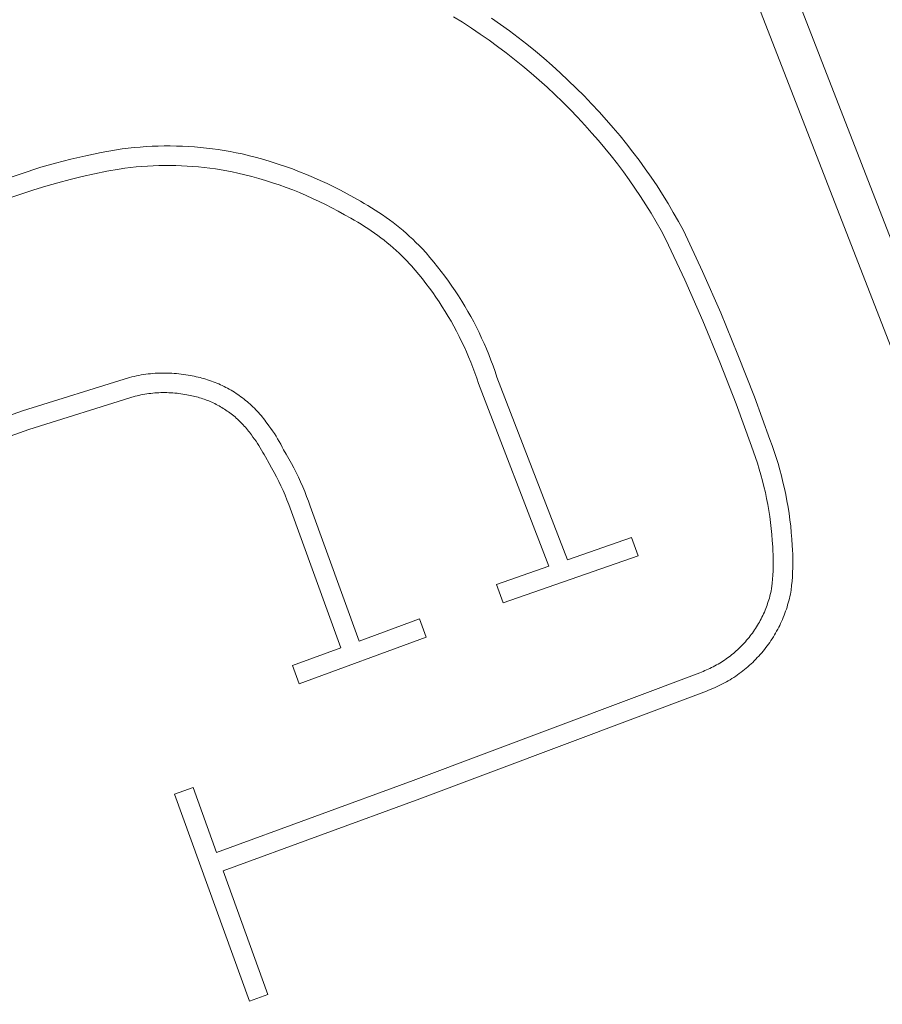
# Model space of a CAD drawing. Extents: x 211930 to 222589, y 569015 to 577578.
# Tile 22 of 95: x 212853 to 212884, y 573550 to 573585. Entities that reach past the tile are written whole.
import ezdxf

# ---------------------------------------------------------------- set-up
doc = ezdxf.new("R2010")
doc.units = 0
doc.layers.add('016 Alles planjaar 2023', color=72, linetype='Continuous', lineweight=20, true_color=0x1e90ff)

msp = doc.modelspace()

# ---------------------------------------------------------------- hatches: boundary and pattern name
at = {"layer": '016 Alles planjaar 2023', "true_color": 0x1e90ff}
h = msp.add_hatch(dxfattribs=at)
h.set_pattern_fill('DQ_CLEAR', color=72, style=0)
h.set_pattern_definition([])
h.paths.add_polyline_path([(212954.881, 573577.085), (212956.034, 573577.566), (212952.862, 573585.172), (212940.094, 573621.19), (212910.371, 573609.394), (212875.339, 573595.137), (212878.578, 573587.179), (212887.788, 573563.483), (212888.495, 573563.741), (212889.103, 573563.964), (212879.879, 573587.696), (212877.164, 573594.368), (212910.893, 573608.095), (212920.727, 573611.998), (212939.26, 573619.352), (212947.787, 573595.298), (212950.12, 573588.271), (212952.44, 573581.604), (212952.67, 573580.943), (212953.365, 573578.946), (212954.219, 573576.809), (212954.881, 573577.085)])
h = msp.add_hatch(dxfattribs=at)
h.set_pattern_fill('DQ_CLEAR', color=72, style=0)
h.set_pattern_definition([])
h.paths.add_polyline_path([(212837.045, 573579.048), (212837.039, 573579.119), (212837.034, 573579.19), (212837.03, 573579.261), (212837.027, 573579.332), (212837.026, 573579.404), (212837.026, 573579.475), (212837.027, 573579.546), (212837.029, 573579.617), (212837.033, 573579.688), (212837.037, 573579.759), (212837.043, 573579.83), (212837.05, 573579.901), (212837.059, 573579.972), (212837.068, 573580.043), (212837.079, 573580.113), (212837.091, 573580.183), (212837.104, 573580.253), (212837.118, 573580.323), (212837.133, 573580.393), (212837.15, 573580.462), (212837.168, 573580.531), (212837.187, 573580.6), (212837.207, 573580.668), (212837.228, 573580.736), (212837.251, 573580.803), (212837.274, 573580.871), (212837.299, 573580.937), (212837.325, 573581.004), (212837.352, 573581.07), (212837.38, 573581.135), (212837.409, 573581.2), (212837.439, 573581.265), (212837.471, 573581.329), (212837.503, 573581.392), (212837.537, 573581.455), (212837.571, 573581.517), (212837.607, 573581.579), (212837.644, 573581.64), (212837.681, 573581.7), (212837.72, 573581.76), (212839.809, 573582.404), (212839.856, 573582.406), (212839.904, 573582.408), (212839.951, 573582.408), (212839.999, 573582.408), (212840.046, 573582.407), (212840.093, 573582.405), (212840.141, 573582.403), (212840.188, 573582.4), (212840.235, 573582.395), (212840.283, 573582.391), (212840.33, 573582.385), (212840.377, 573582.378), (212840.423, 573582.371), (212840.47, 573582.363), (212840.517, 573582.354), (212840.563, 573582.345), (212840.61, 573582.335), (212840.656, 573582.324), (212840.702, 573582.312), (212840.747, 573582.299), (212840.793, 573582.286), (212840.838, 573582.272), (212840.883, 573582.257), (212840.928, 573582.241), (212840.972, 573582.225), (212841.017, 573582.208), (212841.061, 573582.19), (212841.104, 573582.171), (212841.148, 573582.152), (212841.191, 573582.132), (212841.233, 573582.111), (212841.276, 573582.09), (212841.317, 573582.068), (212841.359, 573582.045), (212841.4, 573582.021), (212841.441, 573581.997), (212841.481, 573581.972), (212841.521, 573581.947), (212841.561, 573581.921), (212841.6, 573581.894), (212841.639, 573581.866), (212841.677, 573581.838), (212841.715, 573581.809), (212841.752, 573581.78), (212841.789, 573581.75), (212841.825, 573581.719), (212841.861, 573581.688), (212841.896, 573581.656), (212841.93, 573581.624), (212841.964, 573581.591), (212841.998, 573581.558), (212842.031, 573581.523), (212842.063, 573581.489), (212842.095, 573581.454), (212842.127, 573581.418), (212842.157, 573581.382), (212842.187, 573581.345), (212842.217, 573581.308), (212842.246, 573581.27), (212842.274, 573581.232), (212842.301, 573581.194), (212842.328, 573581.155), (212842.355, 573581.115), (212842.38, 573581.075), (212842.405, 573581.035), (212842.429, 573580.994), (212842.453, 573580.953), (212843.224, 573581.224), (212842.388, 573583.598), (212842.866, 573583.825), (212843.349, 573584.043), (212843.835, 573584.251), (212844.326, 573584.449), (212844.821, 573584.638), (212845.319, 573584.816), (212845.821, 573584.985), (212852.139, 573586.901), (212852.752, 573587.07), (212853.369, 573587.228), (212853.988, 573587.375), (212854.609, 573587.51), (212855.233, 573587.633), (212855.859, 573587.745), (212856.488, 573587.846), (212857.118, 573587.935), (212857.749, 573588.012), (212857.987, 573588.035), (212858.226, 573588.054), (212858.464, 573588.069), (212858.703, 573588.08), (212858.943, 573588.086), (212859.182, 573588.088), (212859.421, 573588.086), (212859.66, 573588.08), (212859.899, 573588.07), (212860.138, 573588.056), (212860.377, 573588.037), (212860.615, 573588.014), (212860.853, 573587.987), (212861.09, 573587.956), (212861.326, 573587.921), (212861.562, 573587.881), (212861.798, 573587.838), (212862.032, 573587.79), (212862.266, 573587.738), (212862.498, 573587.683), (212862.73, 573587.623), (212862.961, 573587.559), (212863.19, 573587.491), (212863.585, 573587.358), (212863.976, 573587.218), (212864.366, 573587.07), (212864.752, 573586.915), (212865.135, 573586.753), (212865.515, 573586.583), (212865.891, 573586.405), (212866.265, 573586.221), (212866.634, 573586.029), (212866.975, 573585.856), (212867.314, 573585.678), (212867.649, 573585.493), (212867.98, 573585.303), (212868.308, 573585.106), (212868.633, 573584.904), (212868.954, 573584.696), (212869.271, 573584.482), (212869.585, 573584.263), (212869.894, 573584.039), (212870.2, 573583.808), (212870.501, 573583.573), (212870.798, 573583.332), (212871.091, 573583.086), (212871.379, 573582.835), (212871.663, 573582.578), (212871.943, 573582.317), (212872.217, 573582.051), (212872.487, 573581.779), (212872.752, 573581.504), (212873.012, 573581.223), (212873.267, 573580.938), (212873.503, 573580.669), (212873.735, 573580.396), (212873.961, 573580.119), (212874.182, 573579.837), (212874.397, 573579.551), (212874.607, 573579.261), (212874.812, 573578.968), (212875.011, 573578.67), (212875.204, 573578.369), (212875.392, 573578.064), (212875.574, 573577.756), (212875.75, 573577.444), (212875.92, 573577.129), (212876.598, 573575.676), (212877.244, 573574.208), (212877.857, 573572.727), (212878.438, 573571.232), (212878.986, 573569.725), (212879.061, 573569.521), (212879.133, 573569.315), (212879.201, 573569.109), (212879.265, 573568.901), (212879.325, 573568.692), (212879.381, 573568.481), (212879.434, 573568.27), (212879.483, 573568.058), (212879.528, 573567.845), (212879.569, 573567.632), (212879.606, 573567.417), (212879.639, 573567.202), (212879.669, 573566.987), (212879.694, 573566.771), (212879.716, 573566.554), (212879.733, 573566.337), (212879.747, 573566.12), (212879.756, 573565.975), (212879.763, 573565.83), (212879.767, 573565.685), (212879.768, 573565.539), (212879.766, 573565.394), (212879.761, 573565.249), (212879.754, 573565.104), (212879.744, 573564.959), (212879.731, 573564.814), (212879.703, 573564.604), (212879.69, 573564.539), (212879.675, 573564.474), (212879.66, 573564.409), (212879.643, 573564.345), (212879.626, 573564.28), (212879.607, 573564.216), (212879.587, 573564.153), (212879.566, 573564.09), (212879.545, 573564.027), (212879.522, 573563.964), (212879.498, 573563.902), (212879.473, 573563.84), (212879.447, 573563.779), (212879.42, 573563.718), (212879.392, 573563.657), (212879.363, 573563.597), (212879.333, 573563.538), (212879.302, 573563.479), (212879.27, 573563.42), (212879.237, 573563.362), (212879.203, 573563.305), (212879.168, 573563.248), (212879.132, 573563.192), (212879.095, 573563.136), (212879.058, 573563.081), (212879.019, 573563.027), (212878.98, 573562.973), (212878.939, 573562.92), (212878.898, 573562.868), (212878.856, 573562.816), (212878.813, 573562.766), (212878.769, 573562.715), (212878.725, 573562.666), (212878.679, 573562.617), (212878.633, 573562.569), (212878.586, 573562.522), (212878.538, 573562.476), (212878.489, 573562.43), (212878.44, 573562.385), (212878.39, 573562.341), (212878.339, 573562.298), (212878.288, 573562.256), (212878.235, 573562.214), (212878.182, 573562.174), (212878.129, 573562.134), (212878.075, 573562.096), (212878.02, 573562.058), (212877.964, 573562.021), (212877.908, 573561.985), (212877.852, 573561.95), (212877.794, 573561.916), (212877.736, 573561.883), (212877.678, 573561.85), (212877.619, 573561.819), (212877.56, 573561.789), (212877.5, 573561.76), (212877.439, 573561.732), (212877.379, 573561.705), (212877.317, 573561.678), (212877.256, 573561.653), (212877.194, 573561.629), (212877.131, 573561.606), (212866.865, 573557.744), (212859.822, 573555.167), (212858.981, 573557.489), (212858.323, 573557.251), (212861.007, 573549.836), (212861.665, 573550.074), (212860.06, 573554.509), (212867.109, 573557.088), (212877.373, 573560.949), (212877.447, 573560.976), (212877.52, 573561.005), (212877.593, 573561.034), (212877.665, 573561.065), (212877.736, 573561.098), (212877.807, 573561.131), (212877.878, 573561.165), (212877.948, 573561.201), (212878.017, 573561.238), (212878.086, 573561.276), (212878.154, 573561.315), (212878.221, 573561.355), (212878.288, 573561.397), (212878.354, 573561.439), (212878.42, 573561.483), (212878.484, 573561.528), (212878.548, 573561.573), (212878.611, 573561.62), (212878.673, 573561.668), (212878.735, 573561.717), (212878.795, 573561.767), (212878.855, 573561.818), (212878.914, 573561.87), (212878.972, 573561.923), (212879.029, 573561.976), (212879.085, 573562.031), (212879.141, 573562.087), (212879.195, 573562.144), (212879.248, 573562.201), (212879.301, 573562.26), (212879.352, 573562.319), (212879.403, 573562.379), (212879.452, 573562.44), (212879.501, 573562.502), (212879.548, 573562.565), (212879.594, 573562.628), (212879.64, 573562.692), (212879.684, 573562.757), (212879.727, 573562.823), (212879.769, 573562.889), (212879.81, 573562.956), (212879.849, 573563.024), (212879.888, 573563.092), (212879.926, 573563.161), (212879.962, 573563.231), (212879.997, 573563.301), (212880.031, 573563.372), (212880.064, 573563.443), (212880.095, 573563.515), (212880.126, 573563.588), (212880.155, 573563.661), (212880.183, 573563.734), (212880.209, 573563.808), (212880.235, 573563.882), (212880.259, 573563.957), (212880.282, 573564.032), (212880.304, 573564.108), (212880.324, 573564.183), (212880.343, 573564.259), (212880.361, 573564.336), (212880.378, 573564.413), (212880.393, 573564.49), (212880.407, 573564.567), (212880.425, 573564.726), (212880.439, 573564.885), (212880.451, 573565.045), (212880.46, 573565.205), (212880.465, 573565.365), (212880.467, 573565.525), (212880.467, 573565.685), (212880.463, 573565.844), (212880.456, 573566.004), (212880.446, 573566.164), (212880.431, 573566.393), (212880.413, 573566.622), (212880.39, 573566.85), (212880.363, 573567.078), (212880.332, 573567.305), (212880.297, 573567.532), (212880.257, 573567.758), (212880.214, 573567.983), (212880.167, 573568.207), (212880.115, 573568.431), (212880.06, 573568.654), (212880, 573568.875), (212879.937, 573569.096), (212879.87, 573569.315), (212879.798, 573569.533), (212879.723, 573569.75), (212879.644, 573569.965), (212879.09, 573571.487), (212878.503, 573572.997), (212877.883, 573574.493), (212877.231, 573575.976), (212876.546, 573577.444), (212876.369, 573577.771), (212876.186, 573578.095), (212875.998, 573578.416), (212875.803, 573578.732), (212875.602, 573579.045), (212875.395, 573579.355), (212875.183, 573579.66), (212874.965, 573579.961), (212874.741, 573580.258), (212874.511, 573580.551), (212874.277, 573580.84), (212874.036, 573581.124), (212873.791, 573581.403), (212873.528, 573581.697), (212873.26, 573581.986), (212872.987, 573582.27), (212872.708, 573582.55), (212872.425, 573582.824), (212872.137, 573583.094), (212871.845, 573583.358), (212871.547, 573583.617), (212871.246, 573583.871), (212870.939, 573584.119), (212870.629, 573584.362), (212870.314, 573584.599), (212869.995, 573584.831), (212869.672, 573585.057), (212869.344, 573585.277), (212869.014, 573585.492), (212868.679, 573585.7), (212868.341, 573585.903), (212867.999, 573586.099), (212867.653, 573586.29), (212867.305, 573586.474), (212866.953, 573586.652), (212866.572, 573586.85), (212866.187, 573587.04), (212865.799, 573587.223), (212865.407, 573587.398), (212865.012, 573587.565), (212864.613, 573587.725), (212864.212, 573587.878), (212863.808, 573588.022), (212863.401, 573588.159), (212863.16, 573588.231), (212862.917, 573588.298), (212862.673, 573588.361), (212862.428, 573588.42), (212862.182, 573588.474), (212861.935, 573588.524), (212861.688, 573588.57), (212861.439, 573588.612), (212861.19, 573588.649), (212860.94, 573588.682), (212860.69, 573588.71), (212860.439, 573588.734), (212860.188, 573588.754), (212859.937, 573588.769), (212859.685, 573588.78), (212859.433, 573588.786), (212859.181, 573588.788), (212858.93, 573588.786), (212858.678, 573588.779), (212858.426, 573588.768), (212858.175, 573588.752), (212857.924, 573588.732), (212856.95, 573588.619), (212856.23, 573588.515), (212855.511, 573588.395), (212854.795, 573588.261), (212854.083, 573588.113), (212853.373, 573587.949), (212846.509, 573585.961), (212841.863, 573584.289), (212835.102, 573581.743), (212831.297, 573580.3), (212831.084, 573580.218), (212830.873, 573580.132), (212830.663, 573580.043), (212830.455, 573579.95), (212830.248, 573579.853), (212830.043, 573579.753), (212829.84, 573579.65), (212829.638, 573579.543), (212829.439, 573579.432), (212829.241, 573579.318), (212829.045, 573579.201), (212828.852, 573579.08), (212828.66, 573578.956), (212828.471, 573578.829), (212828.284, 573578.698), (212828.099, 573578.565), (212827.916, 573578.428), (212827.736, 573578.288), (212827.558, 573578.145), (212827.383, 573577.999), (212827.211, 573577.85), (212827.04, 573577.698), (212826.873, 573577.543), (212826.708, 573577.385), (212826.546, 573577.224), (212826.387, 573577.061), (212826.111, 573576.777), (212825.841, 573576.489), (212825.575, 573576.196), (212825.314, 573575.899), (212825.059, 573575.597), (212824.809, 573575.29), (212824.564, 573574.979), (212824.325, 573574.664), (212824.092, 573574.345), (212823.864, 573574.022), (212823.641, 573573.695), (212823.424, 573573.364), (212823.213, 573573.03), (212823.008, 573572.692), (212822.809, 573572.35), (212822.616, 573572.005), (212822.429, 573571.656), (212822.248, 573571.305), (212822.073, 573570.95), (212821.938, 573570.655), (212821.807, 573570.359), (212821.682, 573570.059), (212821.562, 573569.758), (212821.447, 573569.455), (212821.337, 573569.15), (212821.233, 573568.843), (212821.134, 573568.534), (212821.04, 573568.224), (212820.951, 573567.912), (212820.868, 573567.599), (212820.791, 573567.284), (212820.718, 573566.968), (212820.651, 573566.65), (212820.59, 573566.332), (212820.534, 573566.013), (212820.484, 573565.692), (212820.439, 573565.371), (212820.399, 573565.049), (212820.365, 573564.727), (212820.337, 573564.404), (212820.314, 573564.081), (212820.297, 573563.757), (212820.285, 573563.433), (212820.279, 573563.109), (212820.279, 573562.784), (212820.284, 573562.46), (212820.294, 573562.136), (212820.31, 573561.812), (212820.332, 573561.489), (212820.359, 573561.166), (212820.392, 573560.843), (212820.442, 573560.402), (212820.501, 573559.963), (212820.569, 573559.525), (212820.646, 573559.088), (212820.731, 573558.653), (212820.826, 573558.219), (212820.929, 573557.788), (212820.997, 573557.514), (212821.07, 573557.242), (212821.148, 573556.971), (212821.23, 573556.701), (212821.317, 573556.433), (212821.408, 573556.166), (212821.504, 573555.901), (212821.605, 573555.638), (212821.71, 573555.376), (212821.82, 573555.116), (212821.934, 573554.858), (212822.053, 573554.602), (212822.176, 573554.349), (212822.303, 573554.097), (212822.435, 573553.848), (212822.571, 573553.601), (212822.711, 573553.356), (212822.855, 573553.114), (212823.004, 573552.874), (212823.157, 573552.637), (212823.313, 573552.403), (212823.474, 573552.171), (212823.639, 573551.942), (212823.808, 573551.716), (212823.98, 573551.493), (212824.157, 573551.273), (212824.337, 573551.056), (212824.521, 573550.842), (212824.708, 573550.632), (212824.899, 573550.424), (212825.094, 573550.22), (212825.292, 573550.02), (212825.494, 573549.823), (212825.699, 573549.629), (212825.976, 573549.353), (212826.258, 573549.082), (212826.545, 573548.816), (212826.836, 573548.555), (212827.132, 573548.298), (212827.432, 573548.047), (212827.736, 573547.801), (212828.044, 573547.56), (212828.356, 573547.324), (212828.673, 573547.094), (212828.993, 573546.869), (212829.317, 573546.65), (212829.644, 573546.436), (212829.976, 573546.228), (212830.31, 573546.025), (212830.648, 573545.829), (212830.99, 573545.637), (212831.334, 573545.452), (212831.682, 573545.273), (212832.033, 573545.1), (212832.387, 573544.932), (212832.743, 573544.771), (212833.102, 573544.616), (212833.464, 573544.467), (212834.135, 573544.232), (212834.443, 573544.145), (212834.753, 573544.063), (212835.064, 573543.987), (212835.376, 573543.915), (212835.689, 573543.849), (212836.004, 573543.789), (212836.319, 573543.734), (212836.635, 573543.684), (212836.953, 573543.64), (212837.27, 573543.601), (212837.589, 573543.567), (212837.908, 573543.539), (212838.227, 573543.516), (212838.547, 573543.499), (212838.867, 573543.487), (212839.187, 573543.481), (212839.508, 573543.48), (212839.828, 573543.484), (212840.148, 573543.494), (212840.468, 573543.509), (212840.787, 573543.53), (212841.107, 573543.556), (212841.425, 573543.588), (212841.743, 573543.625), (212842.061, 573543.667), (212842.377, 573543.715), (212842.693, 573543.769), (212843.008, 573543.827), (212843.322, 573543.891), (212843.635, 573543.96), (212843.946, 573544.035), (212850.5, 573545.912), (212849.435, 573548.899), (212848.769, 573548.683), (212849.59, 573546.38), (212843.765, 573544.711), (212843.466, 573544.64), (212843.166, 573544.573), (212842.865, 573544.512), (212842.563, 573544.456), (212842.26, 573544.405), (212841.956, 573544.359), (212841.652, 573544.319), (212841.346, 573544.283), (212841.041, 573544.253), (212840.734, 573544.228), (212840.428, 573544.208), (212840.121, 573544.193), (212839.814, 573544.183), (212839.507, 573544.179), (212839.199, 573544.18), (212838.892, 573544.186), (212838.585, 573544.197), (212838.278, 573544.214), (212837.972, 573544.236), (212837.666, 573544.262), (212837.36, 573544.295), (212837.055, 573544.332), (212836.751, 573544.374), (212836.447, 573544.422), (212836.145, 573544.475), (212835.843, 573544.532), (212835.542, 573544.595), (212835.243, 573544.663), (212834.944, 573544.736), (212834.647, 573544.815), (212834.351, 573544.898), (212834.057, 573544.986), (212833.69, 573545.131), (212833.325, 573545.282), (212832.964, 573545.439), (212832.605, 573545.603), (212832.249, 573545.773), (212831.896, 573545.95), (212831.546, 573546.132), (212831.2, 573546.321), (212830.857, 573546.516), (212830.518, 573546.717), (212830.182, 573546.924), (212829.85, 573547.137), (212829.521, 573547.356), (212829.197, 573547.58), (212828.877, 573547.81), (212828.56, 573548.046), (212828.248, 573548.288), (212827.941, 573548.535), (212827.638, 573548.787), (212827.339, 573549.045), (212827.045, 573549.308), (212826.755, 573549.576), (212826.471, 573549.849), (212826.191, 573550.127), (212826.004, 573550.311), (212825.82, 573550.497), (212825.64, 573550.687), (212825.463, 573550.88), (212825.289, 573551.076), (212825.118, 573551.274), (212824.951, 573551.476), (212824.787, 573551.68), (212824.626, 573551.887), (212824.469, 573552.097), (212824.316, 573552.309), (212824.166, 573552.524), (212824.02, 573552.741), (212823.877, 573552.961), (212823.739, 573553.183), (212823.604, 573553.407), (212823.473, 573553.634), (212823.345, 573553.863), (212823.222, 573554.094), (212823.102, 573554.327), (212822.986, 573554.562), (212822.875, 573554.799), (212822.767, 573555.038), (212822.664, 573555.278), (212822.564, 573555.521), (212822.469, 573555.765), (212822.377, 573556.01), (212822.29, 573556.257), (212822.207, 573556.505), (212822.128, 573556.755), (212822.054, 573557.006), (212821.983, 573557.259), (212821.917, 573557.512), (212821.856, 573557.766), (212821.798, 573558.022), (212821.7, 573558.434), (212821.61, 573558.848), (212821.529, 573559.263), (212821.456, 573559.68), (212821.391, 573560.099), (212821.334, 573560.518), (212821.286, 573560.939), (212821.255, 573561.246), (212821.229, 573561.554), (212821.208, 573561.862), (212821.193, 573562.17), (212821.183, 573562.479), (212821.178, 573562.787), (212821.179, 573563.096), (212821.185, 573563.405), (212821.196, 573563.713), (212821.212, 573564.022), (212821.234, 573564.33), (212821.261, 573564.637), (212821.293, 573564.944), (212821.33, 573565.251), (212821.373, 573565.556), (212821.421, 573565.861), (212821.474, 573566.165), (212821.533, 573566.469), (212821.596, 573566.771), (212821.665, 573567.072), (212821.739, 573567.371), (212821.818, 573567.67), (212821.902, 573567.967), (212821.992, 573568.262), (212822.086, 573568.556), (212822.185, 573568.849), (212822.29, 573569.139), (212822.399, 573569.428), (212822.513, 573569.715), (212822.632, 573570), (212822.756, 573570.282), (212822.885, 573570.563), (212823.053, 573570.903), (212823.227, 573571.241), (212823.407, 573571.575), (212823.592, 573571.907), (212823.784, 573572.235), (212823.98, 573572.559), (212824.183, 573572.88), (212824.391, 573573.198), (212824.605, 573573.512), (212824.824, 573573.822), (212825.048, 573574.128), (212825.278, 573574.43), (212825.512, 573574.729), (212825.752, 573575.023), (212825.998, 573575.313), (212826.248, 573575.599), (212826.503, 573575.88), (212826.762, 573576.157), (212827.174, 573576.585), (212827.324, 573576.739), (212827.476, 573576.89), (212827.631, 573577.038), (212827.788, 573577.184), (212827.948, 573577.326), (212828.11, 573577.467), (212828.275, 573577.604), (212828.442, 573577.738), (212828.611, 573577.87), (212828.782, 573577.999), (212828.956, 573578.124), (212829.132, 573578.247), (212829.31, 573578.367), (212829.49, 573578.483), (212829.671, 573578.597), (212829.855, 573578.707), (212830.041, 573578.814), (212830.228, 573578.918), (212830.418, 573579.019), (212830.609, 573579.117), (212830.801, 573579.211), (212830.995, 573579.302), (212831.191, 573579.389), (212831.388, 573579.473), (212831.587, 573579.554), (212835.386, 573580.995), (212836.172, 573578.763), (212837.045, 573579.048)])
h = msp.add_hatch(dxfattribs=at)
h.set_pattern_fill('DQ_CLEAR', color=72, style=0)
h.set_pattern_definition([])
h.paths.add_polyline_path([(212872.394, 573565.651), (212869.869, 573572.195), (212869.801, 573572.399), (212869.729, 573572.601), (212869.655, 573572.803), (212869.576, 573573.003), (212869.494, 573573.202), (212869.409, 573573.399), (212869.321, 573573.595), (212869.229, 573573.789), (212869.133, 573573.981), (212869.035, 573574.172), (212868.933, 573574.362), (212868.828, 573574.549), (212868.72, 573574.735), (212868.609, 573574.919), (212868.494, 573575.1), (212868.377, 573575.28), (212868.256, 573575.458), (212868.132, 573575.634), (212868.006, 573575.807), (212867.876, 573575.979), (212867.743, 573576.148), (212867.608, 573576.315), (212867.47, 573576.479), (212867.329, 573576.641), (212867.185, 573576.801), (212867.077, 573576.913), (212866.967, 573577.022), (212866.855, 573577.13), (212866.742, 573577.236), (212866.626, 573577.339), (212866.509, 573577.441), (212866.39, 573577.541), (212866.269, 573577.638), (212866.147, 573577.734), (212866.023, 573577.827), (212865.897, 573577.918), (212865.77, 573578.007), (212865.641, 573578.094), (212865.511, 573578.178), (212865.379, 573578.26), (212865.246, 573578.34), (212865.112, 573578.418), (212864.976, 573578.493), (212864.743, 573578.628), (212864.507, 573578.759), (212864.269, 573578.886), (212864.029, 573579.009), (212863.787, 573579.127), (212863.542, 573579.24), (212863.295, 573579.349), (212863.047, 573579.454), (212862.797, 573579.554), (212862.545, 573579.65), (212862.291, 573579.741), (212862.035, 573579.827), (212861.778, 573579.909), (212861.52, 573579.986), (212861.26, 573580.058), (212860.999, 573580.126), (212860.737, 573580.189), (212860.526, 573580.233), (212860.314, 573580.274), (212860.101, 573580.31), (212859.888, 573580.344), (212859.674, 573580.373), (212859.46, 573580.399), (212859.245, 573580.421), (212859.03, 573580.439), (212858.815, 573580.454), (212858.6, 573580.465), (212858.384, 573580.472), (212858.168, 573580.476), (212857.952, 573580.475), (212857.737, 573580.471), (212857.521, 573580.464), (212857.306, 573580.452), (212857.09, 573580.437), (212856.875, 573580.419), (212856.661, 573580.396), (212856.447, 573580.37), (212855.686, 573580.239), (212855.141, 573580.125), (212854.599, 573580), (212854.061, 573579.861), (212853.525, 573579.711), (212849.848, 573578.479), (212843.297, 573576.017), (212842.525, 573578.234), (212841.974, 573578.035), (212843.767, 573572.886), (212844.426, 573573.124), (212843.635, 573575.396), (212847.267, 573576.761), (212850.082, 573577.82), (212852.001, 573578.462), (212852.423, 573578.617), (212852.849, 573578.765), (212853.276, 573578.904), (212853.707, 573579.035), (212854.14, 573579.158), (212854.575, 573579.272), (212855.012, 573579.379), (212855.451, 573579.477), (212855.892, 573579.567), (212856.335, 573579.648), (212856.537, 573579.676), (212856.739, 573579.701), (212856.942, 573579.722), (212857.145, 573579.74), (212857.348, 573579.754), (212857.551, 573579.764), (212857.755, 573579.772), (212857.959, 573579.775), (212858.162, 573579.775), (212858.366, 573579.772), (212858.57, 573579.765), (212858.773, 573579.755), (212858.977, 573579.741), (212859.18, 573579.724), (212859.382, 573579.703), (212859.584, 573579.679), (212859.786, 573579.651), (212859.988, 573579.619), (212860.188, 573579.585), (212860.389, 573579.547), (212860.588, 573579.505), (212860.838, 573579.445), (212861.087, 573579.38), (212861.335, 573579.311), (212861.582, 573579.237), (212861.827, 573579.159), (212862.071, 573579.077), (212862.313, 573578.99), (212862.553, 573578.898), (212862.792, 573578.802), (212863.029, 573578.702), (212863.264, 573578.598), (212863.498, 573578.489), (212863.729, 573578.376), (212863.958, 573578.259), (212864.185, 573578.138), (212864.41, 573578.012), (212864.632, 573577.883), (212864.757, 573577.814), (212864.881, 573577.743), (212865.004, 573577.67), (212865.125, 573577.594), (212865.246, 573577.517), (212865.364, 573577.437), (212865.482, 573577.355), (212865.597, 573577.272), (212865.712, 573577.186), (212865.825, 573577.098), (212865.936, 573577.008), (212866.046, 573576.917), (212866.154, 573576.823), (212866.26, 573576.728), (212866.365, 573576.631), (212866.468, 573576.532), (212866.569, 573576.431), (212866.805, 573576.177), (212866.939, 573576.023), (212867.07, 573575.867), (212867.198, 573575.709), (212867.324, 573575.549), (212867.447, 573575.386), (212867.567, 573575.222), (212867.684, 573575.055), (212867.798, 573574.886), (212867.909, 573574.716), (212868.018, 573574.544), (212868.123, 573574.369), (212868.225, 573574.193), (212868.325, 573574.016), (212868.421, 573573.836), (212868.514, 573573.655), (212868.604, 573573.472), (212868.691, 573573.288), (212868.775, 573573.103), (212868.855, 573572.915), (212868.933, 573572.727), (212869.007, 573572.537), (212869.077, 573572.346), (212869.145, 573572.154), (212869.209, 573571.961), (212871.733, 573565.42), (212869.849, 573564.763), (212870.088, 573564.105), (212874.925, 573565.793), (212874.686, 573566.451), (212872.394, 573565.651)])
h = msp.add_hatch(dxfattribs=at)
h.set_pattern_fill('DQ_CLEAR', color=72, style=0)
h.set_pattern_definition([])
h.paths.add_polyline_path([(212856.712, 573572.18), (212852.878, 573570.983), (212849.403, 573569.742), (212846.142, 573568.477), (212845.61, 573570.005), (212844.954, 573569.761), (212846.497, 573565.328), (212847.154, 573565.572), (212846.372, 573567.816), (212849.648, 573569.086), (212853.1, 573570.319), (212856.905, 573571.507), (212856.975, 573571.524), (212857.045, 573571.541), (212857.116, 573571.556), (212857.187, 573571.57), (212857.258, 573571.582), (212857.329, 573571.594), (212857.4, 573571.604), (212857.472, 573571.613), (212857.544, 573571.62), (212857.616, 573571.626), (212857.687, 573571.632), (212857.76, 573571.635), (212857.832, 573571.638), (212857.904, 573571.639), (212857.976, 573571.64), (212858.048, 573571.638), (212858.12, 573571.636), (212858.192, 573571.632), (212858.264, 573571.627), (212858.336, 573571.621), (212858.408, 573571.614), (212858.479, 573571.605), (212858.551, 573571.595), (212858.622, 573571.584), (212858.693, 573571.572), (212858.764, 573571.558), (212858.821, 573571.549), (212858.879, 573571.538), (212858.936, 573571.527), (212858.993, 573571.515), (212859.049, 573571.501), (212859.106, 573571.487), (212859.162, 573571.472), (212859.218, 573571.456), (212859.273, 573571.439), (212859.329, 573571.421), (212859.384, 573571.402), (212859.439, 573571.382), (212859.493, 573571.361), (212859.547, 573571.34), (212859.601, 573571.317), (212859.654, 573571.294), (212859.707, 573571.27), (212859.759, 573571.244), (212859.811, 573571.218), (212859.863, 573571.191), (212859.914, 573571.164), (212859.965, 573571.135), (212860.015, 573571.106), (212860.064, 573571.075), (212860.113, 573571.044), (212860.162, 573571.012), (212860.21, 573570.979), (212860.258, 573570.946), (212860.305, 573570.911), (212860.351, 573570.876), (212860.397, 573570.84), (212860.442, 573570.804), (212860.486, 573570.766), (212860.53, 573570.728), (212860.574, 573570.689), (212860.616, 573570.649), (212860.658, 573570.609), (212860.699, 573570.568), (212860.74, 573570.526), (212860.78, 573570.484), (212860.819, 573570.441), (212860.857, 573570.397), (212860.895, 573570.353), (212860.932, 573570.308), (212860.968, 573570.262), (212861.004, 573570.216), (212861.038, 573570.169), (212861.072, 573570.122), (212861.129, 573570.048), (212861.184, 573569.972), (212861.238, 573569.895), (212861.29, 573569.818), (212861.341, 573569.739), (212861.39, 573569.66), (212861.438, 573569.58), (212861.485, 573569.499), (212861.53, 573569.416), (212861.573, 573569.334), (212861.708, 573569.095), (212861.798, 573568.939), (212861.886, 573568.78), (212861.97, 573568.621), (212862.051, 573568.459), (212862.13, 573568.296), (212862.205, 573568.132), (212862.277, 573567.966), (212862.346, 573567.799), (212862.412, 573567.631), (212864.277, 573562.497), (212862.543, 573561.858), (212862.782, 573561.201), (212867.329, 573562.875), (212867.09, 573563.533), (212864.934, 573562.739), (212863.178, 573567.574), (212863.116, 573567.749), (212863.05, 573567.923), (212862.981, 573568.096), (212862.91, 573568.268), (212862.835, 573568.438), (212862.757, 573568.607), (212862.676, 573568.775), (212862.592, 573568.941), (212862.506, 573569.105), (212862.416, 573569.268), (212862.323, 573569.429), (212862.228, 573569.589), (212862.177, 573569.689), (212862.124, 573569.788), (212862.07, 573569.885), (212862.013, 573569.982), (212861.955, 573570.078), (212861.895, 573570.172), (212861.833, 573570.266), (212861.769, 573570.358), (212861.703, 573570.448), (212861.636, 573570.538), (212861.595, 573570.595), (212861.552, 573570.652), (212861.509, 573570.708), (212861.465, 573570.763), (212861.419, 573570.817), (212861.373, 573570.871), (212861.326, 573570.924), (212861.278, 573570.976), (212861.23, 573571.027), (212861.18, 573571.078), (212861.13, 573571.127), (212861.078, 573571.176), (212861.026, 573571.224), (212860.973, 573571.271), (212860.92, 573571.317), (212860.865, 573571.362), (212860.81, 573571.406), (212860.754, 573571.449), (212860.697, 573571.492), (212860.64, 573571.533), (212860.582, 573571.573), (212860.523, 573571.613), (212860.464, 573571.651), (212860.404, 573571.688), (212860.343, 573571.725), (212860.282, 573571.76), (212860.22, 573571.794), (212860.157, 573571.827), (212860.094, 573571.86), (212860.031, 573571.891), (212859.967, 573571.921), (212859.902, 573571.95), (212859.837, 573571.977), (212859.772, 573572.004), (212859.706, 573572.03), (212859.639, 573572.054), (212859.573, 573572.078), (212859.505, 573572.1), (212859.438, 573572.121), (212859.37, 573572.141), (212859.302, 573572.16), (212859.233, 573572.177), (212859.165, 573572.194), (212859.096, 573572.209), (212859.026, 573572.223), (212858.957, 573572.236), (212858.804, 573572.264), (212858.721, 573572.278), (212858.637, 573572.291), (212858.554, 573572.302), (212858.47, 573572.312), (212858.386, 573572.32), (212858.302, 573572.327), (212858.218, 573572.333), (212858.133, 573572.337), (212858.049, 573572.339), (212857.964, 573572.34), (212857.88, 573572.34), (212857.796, 573572.338), (212857.711, 573572.335), (212857.627, 573572.33), (212857.543, 573572.323), (212857.459, 573572.316), (212857.375, 573572.306), (212857.291, 573572.296), (212857.208, 573572.283), (212857.124, 573572.27), (212857.041, 573572.255), (212856.958, 573572.238), (212856.876, 573572.22), (212856.794, 573572.201), (212856.712, 573572.18)])

# ---------------------------------------------------------------- linework, layer by layer
at = {"layer": '016 Alles planjaar 2023', "color": 14, "true_color": 0x004000}
msp.add_lwpolyline([(212954.881, 573577.085), (212956.034, 573577.566), (212952.862, 573585.172), (212940.094, 573621.19), (212910.371, 573609.394), (212875.339, 573595.137), (212878.578, 573587.179), (212887.788, 573563.483), (212888.495, 573563.741), (212889.103, 573563.964), (212879.879, 573587.696), (212877.164, 573594.368), (212910.893, 573608.095), (212920.727, 573611.998), (212939.26, 573619.352), (212947.787, 573595.298), (212950.12, 573588.271), (212952.44, 573581.604), (212952.67, 573580.943), (212953.365, 573578.946), (212954.219, 573576.809), (212954.881, 573577.085)], close=True, dxfattribs=at)
for points in [[(212868.308, 573585.106), (212868.633, 573584.904), (212868.954, 573584.696), (212869.271, 573584.482), (212869.585, 573584.263), (212869.894, 573584.039), (212870.2, 573583.808), (212870.501, 573583.573), (212870.798, 573583.332), (212871.091, 573583.086), (212871.379, 573582.835), (212871.663, 573582.578), (212871.943, 573582.317), (212872.217, 573582.051), (212872.487, 573581.779), (212872.752, 573581.504), (212873.012, 573581.223), (212873.267, 573580.938), (212873.503, 573580.669), (212873.735, 573580.396), (212873.961, 573580.119), (212874.182, 573579.837), (212874.397, 573579.551), (212874.607, 573579.261), (212874.812, 573578.968), (212875.011, 573578.67), (212875.204, 573578.369), (212875.392, 573578.064), (212875.574, 573577.756), (212875.75, 573577.444), (212875.92, 573577.129), (212876.598, 573575.676), (212877.244, 573574.208), (212877.857, 573572.727), (212878.438, 573571.232), (212878.986, 573569.725), (212879.061, 573569.521), (212879.133, 573569.315), (212879.201, 573569.109), (212879.265, 573568.901), (212879.325, 573568.692), (212879.381, 573568.481), (212879.434, 573568.27), (212879.483, 573568.058), (212879.528, 573567.845), (212879.569, 573567.632), (212879.606, 573567.417), (212879.639, 573567.202), (212879.669, 573566.987), (212879.694, 573566.771), (212879.716, 573566.554), (212879.733, 573566.337), (212879.747, 573566.12), (212879.756, 573565.975), (212879.763, 573565.83), (212879.767, 573565.685), (212879.768, 573565.539), (212879.766, 573565.394), (212879.761, 573565.249), (212879.754, 573565.104), (212879.744, 573564.959), (212879.731, 573564.814), (212879.703, 573564.604), (212879.69, 573564.539), (212879.675, 573564.474), (212879.66, 573564.409), (212879.643, 573564.345), (212879.626, 573564.28), (212879.607, 573564.216), (212879.587, 573564.153), (212879.566, 573564.09), (212879.545, 573564.027), (212879.522, 573563.964), (212879.498, 573563.902), (212879.473, 573563.84), (212879.447, 573563.779), (212879.42, 573563.718), (212879.392, 573563.657), (212879.363, 573563.597), (212879.333, 573563.538), (212879.302, 573563.479), (212879.27, 573563.42), (212879.237, 573563.362), (212879.203, 573563.305), (212879.168, 573563.248), (212879.132, 573563.192), (212879.095, 573563.136), (212879.058, 573563.081), (212879.019, 573563.027), (212878.98, 573562.973), (212878.939, 573562.92), (212878.898, 573562.868), (212878.856, 573562.816), (212878.813, 573562.766), (212878.769, 573562.715), (212878.725, 573562.666), (212878.679, 573562.617), (212878.633, 573562.569), (212878.586, 573562.522), (212878.538, 573562.476), (212878.489, 573562.43), (212878.44, 573562.385), (212878.39, 573562.341), (212878.339, 573562.298), (212878.288, 573562.256), (212878.235, 573562.214), (212878.182, 573562.174), (212878.129, 573562.134), (212878.075, 573562.096), (212878.02, 573562.058), (212877.964, 573562.021), (212877.908, 573561.985), (212877.852, 573561.95), (212877.794, 573561.916), (212877.736, 573561.883), (212877.678, 573561.85), (212877.619, 573561.819), (212877.56, 573561.789), (212877.5, 573561.76), (212877.439, 573561.732), (212877.379, 573561.705), (212877.317, 573561.678), (212877.256, 573561.653), (212877.194, 573561.629), (212877.131, 573561.606), (212866.865, 573557.744), (212859.822, 573555.167), (212858.981, 573557.489), (212858.323, 573557.251), (212861.007, 573549.836), (212861.665, 573550.074), (212860.06, 573554.509), (212867.109, 573557.088), (212877.373, 573560.949), (212877.447, 573560.976), (212877.52, 573561.005), (212877.593, 573561.034), (212877.665, 573561.065), (212877.736, 573561.098), (212877.807, 573561.131), (212877.878, 573561.165), (212877.948, 573561.201), (212878.017, 573561.238), (212878.086, 573561.276), (212878.154, 573561.315), (212878.221, 573561.355), (212878.288, 573561.397), (212878.354, 573561.439), (212878.42, 573561.483), (212878.484, 573561.528), (212878.548, 573561.573), (212878.611, 573561.62), (212878.673, 573561.668), (212878.735, 573561.717), (212878.795, 573561.767), (212878.855, 573561.818), (212878.914, 573561.87), (212878.972, 573561.923), (212879.029, 573561.976), (212879.085, 573562.031), (212879.141, 573562.087), (212879.195, 573562.144), (212879.248, 573562.201), (212879.301, 573562.26), (212879.352, 573562.319), (212879.403, 573562.379), (212879.452, 573562.44), (212879.501, 573562.502), (212879.548, 573562.565), (212879.594, 573562.628), (212879.64, 573562.692), (212879.684, 573562.757), (212879.727, 573562.823), (212879.769, 573562.889), (212879.81, 573562.956), (212879.849, 573563.024), (212879.888, 573563.092), (212879.926, 573563.161), (212879.962, 573563.231), (212879.997, 573563.301), (212880.031, 573563.372), (212880.064, 573563.443), (212880.095, 573563.515), (212880.126, 573563.588), (212880.155, 573563.661), (212880.183, 573563.734), (212880.209, 573563.808), (212880.235, 573563.882), (212880.259, 573563.957), (212880.282, 573564.032), (212880.304, 573564.108), (212880.324, 573564.183), (212880.343, 573564.259), (212880.361, 573564.336), (212880.378, 573564.413), (212880.393, 573564.49), (212880.407, 573564.567), (212880.425, 573564.726), (212880.439, 573564.885), (212880.451, 573565.045), (212880.46, 573565.205), (212880.465, 573565.365), (212880.467, 573565.525), (212880.467, 573565.685), (212880.463, 573565.844), (212880.456, 573566.004), (212880.446, 573566.164), (212880.431, 573566.393), (212880.413, 573566.622), (212880.39, 573566.85), (212880.363, 573567.078), (212880.332, 573567.305), (212880.297, 573567.532), (212880.257, 573567.758), (212880.214, 573567.983), (212880.167, 573568.207), (212880.115, 573568.431), (212880.06, 573568.654), (212880, 573568.875), (212879.937, 573569.096), (212879.87, 573569.315), (212879.798, 573569.533), (212879.723, 573569.75), (212879.644, 573569.965), (212879.09, 573571.487), (212878.503, 573572.997), (212877.883, 573574.493), (212877.231, 573575.976), (212876.546, 573577.444), (212876.369, 573577.771), (212876.186, 573578.095), (212875.998, 573578.416), (212875.803, 573578.732), (212875.602, 573579.045), (212875.395, 573579.355), (212875.183, 573579.66), (212874.965, 573579.961), (212874.741, 573580.258), (212874.511, 573580.551), (212874.277, 573580.84), (212874.036, 573581.124), (212873.791, 573581.403), (212873.528, 573581.697), (212873.26, 573581.986), (212872.987, 573582.27), (212872.708, 573582.55), (212872.425, 573582.824), (212872.137, 573583.094), (212871.845, 573583.358), (212871.547, 573583.617), (212871.246, 573583.871), (212870.939, 573584.119), (212870.629, 573584.362), (212870.314, 573584.599), (212869.995, 573584.831), (212869.672, 573585.057)], [(212852.423, 573578.617), (212852.849, 573578.765), (212853.276, 573578.904), (212853.707, 573579.035), (212854.14, 573579.158), (212854.575, 573579.272), (212855.012, 573579.379), (212855.451, 573579.477), (212855.892, 573579.567), (212856.335, 573579.648), (212856.537, 573579.676), (212856.739, 573579.701), (212856.942, 573579.722), (212857.145, 573579.74), (212857.348, 573579.754), (212857.551, 573579.764), (212857.755, 573579.772), (212857.959, 573579.775), (212858.162, 573579.775), (212858.366, 573579.772), (212858.57, 573579.765), (212858.773, 573579.755), (212858.977, 573579.741), (212859.18, 573579.724), (212859.382, 573579.703), (212859.584, 573579.679), (212859.786, 573579.651), (212859.988, 573579.619), (212860.188, 573579.585), (212860.389, 573579.547), (212860.588, 573579.505), (212860.838, 573579.445), (212861.087, 573579.38), (212861.335, 573579.311), (212861.582, 573579.237), (212861.827, 573579.159), (212862.071, 573579.077), (212862.313, 573578.99), (212862.553, 573578.898), (212862.792, 573578.802), (212863.029, 573578.702), (212863.264, 573578.598), (212863.498, 573578.489), (212863.729, 573578.376), (212863.958, 573578.259), (212864.185, 573578.138), (212864.41, 573578.012), (212864.632, 573577.883), (212864.757, 573577.814), (212864.881, 573577.743), (212865.004, 573577.67), (212865.125, 573577.594), (212865.246, 573577.517), (212865.364, 573577.437), (212865.482, 573577.355), (212865.597, 573577.272), (212865.712, 573577.186), (212865.825, 573577.098), (212865.936, 573577.008), (212866.046, 573576.917), (212866.154, 573576.823), (212866.26, 573576.728), (212866.365, 573576.631), (212866.468, 573576.532), (212866.569, 573576.431), (212866.805, 573576.177), (212866.939, 573576.023), (212867.07, 573575.867), (212867.198, 573575.709), (212867.324, 573575.549), (212867.447, 573575.386), (212867.567, 573575.222), (212867.684, 573575.055), (212867.798, 573574.886), (212867.909, 573574.716), (212868.018, 573574.544), (212868.123, 573574.369), (212868.225, 573574.193), (212868.325, 573574.016), (212868.421, 573573.836), (212868.514, 573573.655), (212868.604, 573573.472), (212868.691, 573573.288), (212868.775, 573573.103), (212868.855, 573572.915), (212868.933, 573572.727), (212869.007, 573572.537), (212869.077, 573572.346), (212869.145, 573572.154), (212869.209, 573571.961), (212871.733, 573565.42), (212869.849, 573564.763), (212870.088, 573564.105), (212874.925, 573565.793), (212874.686, 573566.451), (212872.394, 573565.651), (212872.394, 573565.651), (212869.869, 573572.195), (212869.801, 573572.399), (212869.729, 573572.601), (212869.655, 573572.803), (212869.576, 573573.003), (212869.494, 573573.202), (212869.409, 573573.399), (212869.321, 573573.595), (212869.229, 573573.789), (212869.133, 573573.981), (212869.035, 573574.172), (212868.933, 573574.362), (212868.828, 573574.549), (212868.72, 573574.735), (212868.609, 573574.919), (212868.494, 573575.1), (212868.377, 573575.28), (212868.256, 573575.458), (212868.132, 573575.634), (212868.006, 573575.807), (212867.876, 573575.979), (212867.743, 573576.148), (212867.608, 573576.315), (212867.47, 573576.479), (212867.329, 573576.641), (212867.185, 573576.801), (212867.077, 573576.913), (212866.967, 573577.022), (212866.855, 573577.13), (212866.742, 573577.236), (212866.626, 573577.339), (212866.509, 573577.441), (212866.39, 573577.541), (212866.269, 573577.638), (212866.147, 573577.734), (212866.023, 573577.827), (212865.897, 573577.918), (212865.77, 573578.007), (212865.641, 573578.094), (212865.511, 573578.178), (212865.379, 573578.26), (212865.246, 573578.34), (212865.112, 573578.418), (212864.976, 573578.493), (212864.743, 573578.628), (212864.507, 573578.759), (212864.269, 573578.886), (212864.029, 573579.009), (212863.787, 573579.127), (212863.542, 573579.24), (212863.295, 573579.349), (212863.047, 573579.454), (212862.797, 573579.554), (212862.545, 573579.65), (212862.291, 573579.741), (212862.035, 573579.827), (212861.778, 573579.909), (212861.52, 573579.986), (212861.26, 573580.058), (212860.999, 573580.126), (212860.737, 573580.189), (212860.526, 573580.233), (212860.314, 573580.274), (212860.101, 573580.31), (212859.888, 573580.344), (212859.674, 573580.373), (212859.46, 573580.399), (212859.245, 573580.421), (212859.03, 573580.439), (212858.815, 573580.454), (212858.6, 573580.465), (212858.384, 573580.472), (212858.168, 573580.476), (212857.952, 573580.475), (212857.737, 573580.471), (212857.521, 573580.464), (212857.306, 573580.452), (212857.09, 573580.437), (212856.875, 573580.419), (212856.661, 573580.396), (212856.447, 573580.37), (212855.686, 573580.239), (212855.141, 573580.125), (212854.599, 573580), (212854.061, 573579.861), (212853.525, 573579.711), (212849.848, 573578.479)], [(212849.648, 573569.086), (212853.1, 573570.319), (212856.905, 573571.507), (212856.975, 573571.524), (212857.045, 573571.541), (212857.116, 573571.556), (212857.187, 573571.57), (212857.258, 573571.582), (212857.329, 573571.594), (212857.4, 573571.604), (212857.472, 573571.613), (212857.544, 573571.62), (212857.616, 573571.626), (212857.687, 573571.632), (212857.76, 573571.635), (212857.832, 573571.638), (212857.904, 573571.639), (212857.976, 573571.64), (212858.048, 573571.638), (212858.12, 573571.636), (212858.192, 573571.632), (212858.264, 573571.627), (212858.336, 573571.621), (212858.408, 573571.614), (212858.479, 573571.605), (212858.551, 573571.595), (212858.622, 573571.584), (212858.693, 573571.572), (212858.764, 573571.558), (212858.821, 573571.549), (212858.879, 573571.538), (212858.936, 573571.527), (212858.993, 573571.515), (212859.049, 573571.501), (212859.106, 573571.487), (212859.162, 573571.472), (212859.218, 573571.456), (212859.273, 573571.439), (212859.329, 573571.421), (212859.384, 573571.402), (212859.439, 573571.382), (212859.493, 573571.361), (212859.547, 573571.34), (212859.601, 573571.317), (212859.654, 573571.294), (212859.707, 573571.27), (212859.759, 573571.244), (212859.811, 573571.218), (212859.863, 573571.191), (212859.914, 573571.164), (212859.965, 573571.135), (212860.015, 573571.106), (212860.064, 573571.075), (212860.113, 573571.044), (212860.162, 573571.012), (212860.21, 573570.979), (212860.258, 573570.946), (212860.305, 573570.911), (212860.351, 573570.876), (212860.397, 573570.84), (212860.442, 573570.804), (212860.486, 573570.766), (212860.53, 573570.728), (212860.574, 573570.689), (212860.616, 573570.649), (212860.658, 573570.609), (212860.699, 573570.568), (212860.74, 573570.526), (212860.78, 573570.484), (212860.819, 573570.441), (212860.857, 573570.397), (212860.895, 573570.353), (212860.932, 573570.308), (212860.968, 573570.262), (212861.004, 573570.216), (212861.038, 573570.169), (212861.072, 573570.122), (212861.129, 573570.048), (212861.184, 573569.972), (212861.238, 573569.895), (212861.29, 573569.818), (212861.341, 573569.739), (212861.39, 573569.66), (212861.438, 573569.58), (212861.485, 573569.499), (212861.53, 573569.416), (212861.573, 573569.334), (212861.708, 573569.095), (212861.798, 573568.939), (212861.886, 573568.78), (212861.97, 573568.621), (212862.051, 573568.459), (212862.13, 573568.296), (212862.205, 573568.132), (212862.277, 573567.966), (212862.346, 573567.799), (212862.412, 573567.631), (212864.277, 573562.497), (212862.543, 573561.858), (212862.782, 573561.201), (212867.329, 573562.875), (212867.09, 573563.533), (212864.934, 573562.739), (212863.178, 573567.574), (212863.116, 573567.749), (212863.05, 573567.923), (212862.981, 573568.096), (212862.91, 573568.268), (212862.835, 573568.438), (212862.757, 573568.607), (212862.676, 573568.775), (212862.592, 573568.941), (212862.506, 573569.105), (212862.416, 573569.268), (212862.323, 573569.429), (212862.228, 573569.589), (212862.177, 573569.689), (212862.124, 573569.788), (212862.07, 573569.885), (212862.013, 573569.982), (212861.955, 573570.078), (212861.895, 573570.172), (212861.833, 573570.266), (212861.769, 573570.358), (212861.703, 573570.448), (212861.636, 573570.538), (212861.595, 573570.595), (212861.552, 573570.652), (212861.509, 573570.708), (212861.465, 573570.763), (212861.419, 573570.817), (212861.373, 573570.871), (212861.326, 573570.924), (212861.278, 573570.976), (212861.23, 573571.027), (212861.18, 573571.078), (212861.13, 573571.127), (212861.078, 573571.176), (212861.026, 573571.224), (212860.973, 573571.271), (212860.92, 573571.317), (212860.865, 573571.362), (212860.81, 573571.406), (212860.754, 573571.449), (212860.697, 573571.492), (212860.64, 573571.533), (212860.582, 573571.573), (212860.523, 573571.613), (212860.464, 573571.651), (212860.404, 573571.688), (212860.343, 573571.725), (212860.282, 573571.76), (212860.22, 573571.794), (212860.157, 573571.827), (212860.094, 573571.86), (212860.031, 573571.891), (212859.967, 573571.921), (212859.902, 573571.95), (212859.837, 573571.977), (212859.772, 573572.004), (212859.706, 573572.03), (212859.639, 573572.054), (212859.573, 573572.078), (212859.505, 573572.1), (212859.438, 573572.121), (212859.37, 573572.141), (212859.302, 573572.16), (212859.233, 573572.177), (212859.165, 573572.194), (212859.096, 573572.209), (212859.026, 573572.223), (212858.957, 573572.236), (212858.804, 573572.264), (212858.721, 573572.278), (212858.637, 573572.291), (212858.554, 573572.302), (212858.47, 573572.312), (212858.386, 573572.32), (212858.302, 573572.327), (212858.218, 573572.333), (212858.133, 573572.337), (212858.049, 573572.339), (212857.964, 573572.34), (212857.88, 573572.34), (212857.796, 573572.338), (212857.711, 573572.335), (212857.627, 573572.33), (212857.543, 573572.323), (212857.459, 573572.316), (212857.375, 573572.306), (212857.291, 573572.296), (212857.208, 573572.283), (212857.124, 573572.27), (212857.041, 573572.255), (212856.958, 573572.238), (212856.876, 573572.22), (212856.794, 573572.201), (212856.712, 573572.18), (212856.712, 573572.18), (212852.878, 573570.983), (212849.403, 573569.742)]]:
    msp.add_lwpolyline(points, dxfattribs=at)

doc.saveas('drawing.dxf')
